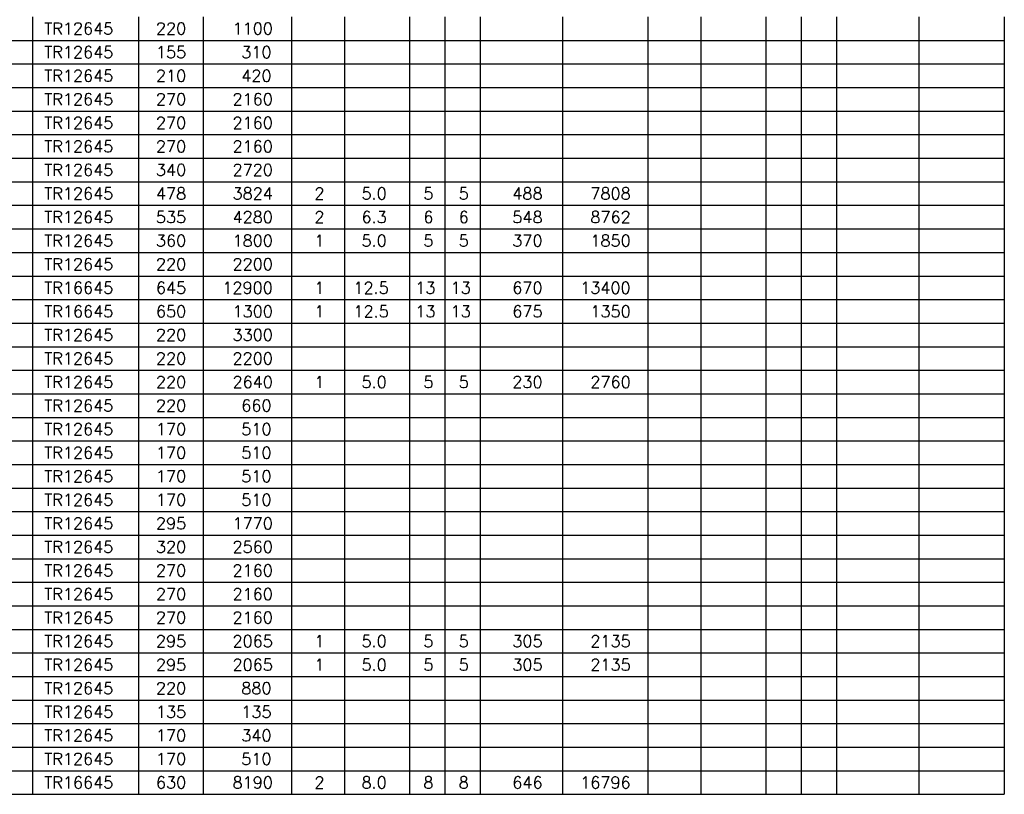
# Model space of a CAD drawing. Extents: x 0 to 119, y 0 to 84.
# Tile 9 of 12: x 76 to 93, y 58 to 71. Entities that reach past the tile are written whole.
import ezdxf

# ---------------------------------------------------------------- set-up
doc = ezdxf.new("R2010")
doc.units = 0
doc.layers.add('2', color=2, linetype='CONTINUOUS')
doc.styles.get("Standard").update_dxf_attribs({"font": 'ROMANS.SHX'})

msp = doc.modelspace()

# ---------------------------------------------------------------- linework, layer by layer
at = {"layer": '2', "linetype": 'CONTINUOUS'}
for p, q in [((76.21262, 71.02094), (76.21262, 70.62094)), ((78.01262, 71.02094), (78.01262, 70.62094)), ((79.11262, 71.02094), (79.11262, 70.62094)), ((80.61262, 71.02094), (80.61262, 70.62094)), ((81.51262, 71.02094), (81.51262, 70.62094)), ((82.61262, 71.02094), (82.61262, 70.62094)), ((83.21262, 71.02094), (83.21262, 70.62094)), ((83.81262, 71.02094), (83.81262, 70.62094)), ((85.21262, 71.02094), (85.21262, 70.62094)), ((86.66262, 71.02094), (86.66262, 70.62094)), ((87.56262, 71.02094), (87.56262, 70.62094)), ((88.66262, 71.02094), (88.66262, 70.62094)), ((89.26262, 71.02094), (89.26262, 70.62094)), ((89.86262, 71.02094), (89.86262, 70.62094)), ((91.26262, 71.02094), (91.26262, 70.62094)), ((92.71262, 71.02094), (92.71262, 70.62094)), ((68.11262, 70.62094), (92.71262, 70.62094)), ((69.61262, 70.62094), (92.71262, 70.62094)), ((76.21262, 70.62094), (76.21262, 70.22094)), ((78.01262, 70.62094), (78.01262, 70.22094)), ((79.11262, 70.62094), (79.11262, 70.22094)), ((80.61262, 70.62094), (80.61262, 70.22094)), ((81.51262, 70.62094), (81.51262, 70.22094)), ((82.61262, 70.62094), (82.61262, 70.22094)), ((83.21262, 70.62094), (83.21262, 70.22094)), ((83.81262, 70.62094), (83.81262, 70.22094)), ((85.21262, 70.62094), (85.21262, 70.22094)), ((86.66262, 70.62094), (86.66262, 70.22094)), ((87.56262, 70.62094), (87.56262, 70.22094)), ((88.66262, 70.62094), (88.66262, 70.22094)), ((89.26262, 70.62094), (89.26262, 70.22094)), ((89.86262, 70.62094), (89.86262, 70.22094)), ((91.26262, 70.62094), (91.26262, 70.22094)), ((92.71262, 70.62094), (92.71262, 70.22094)), ((68.11262, 70.22094), (92.71262, 70.22094)), ((69.61262, 70.22094), (92.71262, 70.22094)), ((76.21262, 70.22094), (76.21262, 69.82094)), ((78.01262, 70.22094), (78.01262, 69.82094)), ((79.11262, 70.22094), (79.11262, 69.82094)), ((80.61262, 70.22094), (80.61262, 69.82094)), ((81.51262, 70.22094), (81.51262, 69.82094)), ((82.61262, 70.22094), (82.61262, 69.82094)), ((83.21262, 70.22094), (83.21262, 69.82094)), ((83.81262, 70.22094), (83.81262, 69.82094)), ((85.21262, 70.22094), (85.21262, 69.82094)), ((86.66262, 70.22094), (86.66262, 69.82094)), ((87.56262, 70.22094), (87.56262, 69.82094)), ((88.66262, 70.22094), (88.66262, 69.82094)), ((89.26262, 70.22094), (89.26262, 69.82094)), ((89.86262, 70.22094), (89.86262, 69.82094)), ((91.26262, 70.22094), (91.26262, 69.82094)), ((92.71262, 70.22094), (92.71262, 69.82094)), ((68.11262, 69.82094), (92.71262, 69.82094)), ((69.61262, 69.82094), (92.71262, 69.82094)), ((76.21262, 69.82094), (76.21262, 69.42094)), ((78.01262, 69.82094), (78.01262, 69.42094)), ((79.11262, 69.82094), (79.11262, 69.42094)), ((80.61262, 69.82094), (80.61262, 69.42094)), ((81.51262, 69.82094), (81.51262, 69.42094)), ((82.61262, 69.82094), (82.61262, 69.42094)), ((83.21262, 69.82094), (83.21262, 69.42094)), ((83.81262, 69.82094), (83.81262, 69.42094)), ((85.21262, 69.82094), (85.21262, 69.42094)), ((86.66262, 69.82094), (86.66262, 69.42094)), ((87.56262, 69.82094), (87.56262, 69.42094)), ((88.66262, 69.82094), (88.66262, 69.42094)), ((89.26262, 69.82094), (89.26262, 69.42094)), ((89.86262, 69.82094), (89.86262, 69.42094)), ((91.26262, 69.82094), (91.26262, 69.42094)), ((92.71262, 69.82094), (92.71262, 69.42094)), ((68.11262, 69.42094), (92.71262, 69.42094)), ((69.61262, 69.42094), (92.71262, 69.42094)), ((76.21262, 69.42094), (76.21262, 69.02094)), ((78.01262, 69.42094), (78.01262, 69.02094)), ((79.11262, 69.42094), (79.11262, 69.02094)), ((80.61262, 69.42094), (80.61262, 69.02094)), ((81.51262, 69.42094), (81.51262, 69.02094)), ((82.61262, 69.42094), (82.61262, 69.02094)), ((83.21262, 69.42094), (83.21262, 69.02094)), ((83.81262, 69.42094), (83.81262, 69.02094)), ((85.21262, 69.42094), (85.21262, 69.02094)), ((86.66262, 69.42094), (86.66262, 69.02094)), ((87.56262, 69.42094), (87.56262, 69.02094)), ((88.66262, 69.42094), (88.66262, 69.02094)), ((89.26262, 69.42094), (89.26262, 69.02094)), ((89.86262, 69.42094), (89.86262, 69.02094)), ((91.26262, 69.42094), (91.26262, 69.02094)), ((92.71262, 69.42094), (92.71262, 69.02094)), ((68.11262, 69.02094), (92.71262, 69.02094)), ((69.61262, 69.02094), (92.71262, 69.02094)), ((76.21262, 69.02094), (76.21262, 68.62094)), ((78.01262, 69.02094), (78.01262, 68.62094)), ((79.11262, 69.02094), (79.11262, 68.62094)), ((80.61262, 69.02094), (80.61262, 68.62094)), ((81.51262, 69.02094), (81.51262, 68.62094)), ((82.61262, 69.02094), (82.61262, 68.62094)), ((83.21262, 69.02094), (83.21262, 68.62094)), ((83.81262, 69.02094), (83.81262, 68.62094)), ((85.21262, 69.02094), (85.21262, 68.62094)), ((86.66262, 69.02094), (86.66262, 68.62094)), ((87.56262, 69.02094), (87.56262, 68.62094)), ((88.66262, 69.02094), (88.66262, 68.62094)), ((89.26262, 69.02094), (89.26262, 68.62094)), ((89.86262, 69.02094), (89.86262, 68.62094)), ((91.26262, 69.02094), (91.26262, 68.62094)), ((92.71262, 69.02094), (92.71262, 68.62094)), ((68.11262, 68.62094), (92.71262, 68.62094)), ((69.61262, 68.62094), (92.71262, 68.62094)), ((76.21262, 68.62094), (76.21262, 68.22094)), ((78.01262, 68.62094), (78.01262, 68.22094)), ((79.11262, 68.62094), (79.11262, 68.22094)), ((80.61262, 68.62094), (80.61262, 68.22094)), ((81.51262, 68.62094), (81.51262, 68.22094)), ((82.61262, 68.62094), (82.61262, 68.22094)), ((83.21262, 68.62094), (83.21262, 68.22094)), ((83.81262, 68.62094), (83.81262, 68.22094)), ((85.21262, 68.62094), (85.21262, 68.22094)), ((86.66262, 68.62094), (86.66262, 68.22094)), ((87.56262, 68.62094), (87.56262, 68.22094)), ((88.66262, 68.62094), (88.66262, 68.22094)), ((89.26262, 68.62094), (89.26262, 68.22094)), ((89.86262, 68.62094), (89.86262, 68.22094)), ((91.26262, 68.62094), (91.26262, 68.22094)), ((92.71262, 68.62094), (92.71262, 68.22094)), ((68.11262, 68.22094), (92.71262, 68.22094)), ((69.61262, 68.22094), (92.71262, 68.22094)), ((76.21262, 68.22094), (76.21262, 67.82094)), ((78.01262, 68.22094), (78.01262, 67.82094)), ((79.11262, 68.22094), (79.11262, 67.82094)), ((80.61262, 68.22094), (80.61262, 67.82094)), ((81.51262, 68.22094), (81.51262, 67.82094)), ((82.61262, 68.22094), (82.61262, 67.82094)), ((83.21262, 68.22094), (83.21262, 67.82094)), ((83.81262, 68.22094), (83.81262, 67.82094)), ((85.21262, 68.22094), (85.21262, 67.82094)), ((86.66262, 68.22094), (86.66262, 67.82094)), ((87.56262, 68.22094), (87.56262, 67.82094)), ((88.66262, 68.22094), (88.66262, 67.82094)), ((89.26262, 68.22094), (89.26262, 67.82094)), ((89.86262, 68.22094), (89.86262, 67.82094)), ((91.26262, 68.22094), (91.26262, 67.82094)), ((92.71262, 68.22094), (92.71262, 67.82094)), ((68.11262, 67.82094), (92.71262, 67.82094)), ((69.61262, 67.82094), (92.71262, 67.82094)), ((76.21262, 67.82094), (76.21262, 67.42094)), ((78.01262, 67.82094), (78.01262, 67.42094)), ((79.11262, 67.82094), (79.11262, 67.42094)), ((80.61262, 67.82094), (80.61262, 67.42094)), ((81.51262, 67.82094), (81.51262, 67.42094)), ((82.61262, 67.82094), (82.61262, 67.42094)), ((83.21262, 67.82094), (83.21262, 67.42094)), ((83.81262, 67.82094), (83.81262, 67.42094)), ((85.21262, 67.82094), (85.21262, 67.42094)), ((86.66262, 67.82094), (86.66262, 67.42094)), ((87.56262, 67.82094), (87.56262, 67.42094)), ((88.66262, 67.82094), (88.66262, 67.42094)), ((89.26262, 67.82094), (89.26262, 67.42094)), ((89.86262, 67.82094), (89.86262, 67.42094)), ((91.26262, 67.82094), (91.26262, 67.42094)), ((92.71262, 67.82094), (92.71262, 67.42094)), ((68.11262, 67.42094), (92.71262, 67.42094)), ((69.61262, 67.42094), (92.71262, 67.42094)), ((76.21262, 67.42094), (76.21262, 67.02094)), ((78.01262, 67.42094), (78.01262, 67.02094)), ((79.11262, 67.42094), (79.11262, 67.02094)), ((80.61262, 67.42094), (80.61262, 67.02094)), ((81.51262, 67.42094), (81.51262, 67.02094)), ((82.61262, 67.42094), (82.61262, 67.02094)), ((83.21262, 67.42094), (83.21262, 67.02094)), ((83.81262, 67.42094), (83.81262, 67.02094)), ((85.21262, 67.42094), (85.21262, 67.02094)), ((86.66262, 67.42094), (86.66262, 67.02094)), ((87.56262, 67.42094), (87.56262, 67.02094)), ((88.66262, 67.42094), (88.66262, 67.02094)), ((89.26262, 67.42094), (89.26262, 67.02094)), ((89.86262, 67.42094), (89.86262, 67.02094)), ((91.26262, 67.42094), (91.26262, 67.02094)), ((92.71262, 67.42094), (92.71262, 67.02094)), ((68.11262, 67.02094), (92.71262, 67.02094)), ((69.61262, 67.02094), (92.71262, 67.02094)), ((76.21262, 67.02094), (76.21262, 66.62094)), ((78.01262, 67.02094), (78.01262, 66.62094)), ((79.11262, 67.02094), (79.11262, 66.62094)), ((80.61262, 67.02094), (80.61262, 66.62094)), ((81.51262, 67.02094), (81.51262, 66.62094)), ((82.61262, 67.02094), (82.61262, 66.62094)), ((83.21262, 67.02094), (83.21262, 66.62094)), ((83.81262, 67.02094), (83.81262, 66.62094)), ((85.21262, 67.02094), (85.21262, 66.62094)), ((86.66262, 67.02094), (86.66262, 66.62094)), ((87.56262, 67.02094), (87.56262, 66.62094)), ((88.66262, 67.02094), (88.66262, 66.62094)), ((89.26262, 67.02094), (89.26262, 66.62094)), ((89.86262, 67.02094), (89.86262, 66.62094)), ((91.26262, 67.02094), (91.26262, 66.62094)), ((92.71262, 67.02094), (92.71262, 66.62094)), ((68.11262, 66.62094), (92.71262, 66.62094)), ((69.61262, 66.62094), (92.71262, 66.62094)), ((76.21262, 66.62094), (76.21262, 66.22094)), ((78.01262, 66.62094), (78.01262, 66.22094)), ((79.11262, 66.62094), (79.11262, 66.22094)), ((80.61262, 66.62094), (80.61262, 66.22094)), ((81.51262, 66.62094), (81.51262, 66.22094)), ((82.61262, 66.62094), (82.61262, 66.22094)), ((83.21262, 66.62094), (83.21262, 66.22094)), ((83.81262, 66.62094), (83.81262, 66.22094)), ((85.21262, 66.62094), (85.21262, 66.22094)), ((86.66262, 66.62094), (86.66262, 66.22094)), ((87.56262, 66.62094), (87.56262, 66.22094)), ((88.66262, 66.62094), (88.66262, 66.22094)), ((89.26262, 66.62094), (89.26262, 66.22094)), ((89.86262, 66.62094), (89.86262, 66.22094)), ((91.26262, 66.62094), (91.26262, 66.22094)), ((92.71262, 66.62094), (92.71262, 66.22094)), ((69.61262, 66.22094), (92.71262, 66.22094)), ((76.21262, 66.22094), (76.21262, 65.82094)), ((78.01262, 66.22094), (78.01262, 65.82094)), ((79.11262, 66.22094), (79.11262, 65.82094)), ((80.61262, 66.22094), (80.61262, 65.82094)), ((81.51262, 66.22094), (81.51262, 65.82094)), ((82.61262, 66.22094), (82.61262, 65.82094)), ((83.21262, 66.22094), (83.21262, 65.82094)), ((83.81262, 66.22094), (83.81262, 65.82094)), ((85.21262, 66.22094), (85.21262, 65.82094)), ((86.66262, 66.22094), (86.66262, 65.82094)), ((87.56262, 66.22094), (87.56262, 65.82094)), ((88.66262, 66.22094), (88.66262, 65.82094)), ((89.26262, 66.22094), (89.26262, 65.82094)), ((89.86262, 66.22094), (89.86262, 65.82094)), ((91.26262, 66.22094), (91.26262, 65.82094)), ((92.71262, 66.22094), (92.71262, 65.82094)), ((68.11262, 65.82094), (92.71262, 65.82094)), ((69.61262, 65.82094), (92.71262, 65.82094)), ((76.21262, 65.82094), (76.21262, 65.42094)), ((78.01262, 65.82094), (78.01262, 65.42094)), ((79.11262, 65.82094), (79.11262, 65.42094)), ((80.61262, 65.82094), (80.61262, 65.42094)), ((81.51262, 65.82094), (81.51262, 65.42094)), ((82.61262, 65.82094), (82.61262, 65.42094)), ((83.21262, 65.82094), (83.21262, 65.42094)), ((83.81262, 65.82094), (83.81262, 65.42094)), ((85.21262, 65.82094), (85.21262, 65.42094)), ((86.66262, 65.82094), (86.66262, 65.42094)), ((87.56262, 65.82094), (87.56262, 65.42094)), ((88.66262, 65.82094), (88.66262, 65.42094)), ((89.26262, 65.82094), (89.26262, 65.42094)), ((89.86262, 65.82094), (89.86262, 65.42094)), ((91.26262, 65.82094), (91.26262, 65.42094)), ((92.71262, 65.82094), (92.71262, 65.42094)), ((68.11262, 65.42094), (92.71262, 65.42094)), ((69.61262, 65.42094), (92.71262, 65.42094)), ((76.21262, 65.42094), (76.21262, 65.02094)), ((78.01262, 65.42094), (78.01262, 65.02094)), ((79.11262, 65.42094), (79.11262, 65.02094)), ((80.61262, 65.42094), (80.61262, 65.02094)), ((81.51262, 65.42094), (81.51262, 65.02094)), ((82.61262, 65.42094), (82.61262, 65.02094)), ((83.21262, 65.42094), (83.21262, 65.02094)), ((83.81262, 65.42094), (83.81262, 65.02094)), ((85.21262, 65.42094), (85.21262, 65.02094)), ((86.66262, 65.42094), (86.66262, 65.02094)), ((87.56262, 65.42094), (87.56262, 65.02094)), ((88.66262, 65.42094), (88.66262, 65.02094)), ((89.26262, 65.42094), (89.26262, 65.02094)), ((89.86262, 65.42094), (89.86262, 65.02094)), ((91.26262, 65.42094), (91.26262, 65.02094)), ((92.71262, 65.42094), (92.71262, 65.02094)), ((68.11262, 65.02094), (92.71262, 65.02094)), ((69.61262, 65.02094), (92.71262, 65.02094)), ((76.21262, 65.02094), (76.21262, 64.62094)), ((78.01262, 65.02094), (78.01262, 64.62094)), ((79.11262, 65.02094), (79.11262, 64.62094)), ((80.61262, 65.02094), (80.61262, 64.62094)), ((81.51262, 65.02094), (81.51262, 64.62094)), ((82.61262, 65.02094), (82.61262, 64.62094)), ((83.21262, 65.02094), (83.21262, 64.62094)), ((83.81262, 65.02094), (83.81262, 64.62094)), ((85.21262, 65.02094), (85.21262, 64.62094)), ((86.66262, 65.02094), (86.66262, 64.62094)), ((87.56262, 65.02094), (87.56262, 64.62094)), ((88.66262, 65.02094), (88.66262, 64.62094)), ((89.26262, 65.02094), (89.26262, 64.62094)), ((89.86262, 65.02094), (89.86262, 64.62094)), ((91.26262, 65.02094), (91.26262, 64.62094)), ((92.71262, 65.02094), (92.71262, 64.62094)), ((68.11262, 64.62094), (92.71262, 64.62094)), ((69.61262, 64.62094), (92.71262, 64.62094)), ((76.21262, 64.62094), (76.21262, 64.22094)), ((78.01262, 64.62094), (78.01262, 64.22094)), ((79.11262, 64.62094), (79.11262, 64.22094)), ((80.61262, 64.62094), (80.61262, 64.22094)), ((81.51262, 64.62094), (81.51262, 64.22094)), ((82.61262, 64.62094), (82.61262, 64.22094)), ((83.21262, 64.62094), (83.21262, 64.22094)), ((83.81262, 64.62094), (83.81262, 64.22094)), ((85.21262, 64.62094), (85.21262, 64.22094)), ((86.66262, 64.62094), (86.66262, 64.22094)), ((87.56262, 64.62094), (87.56262, 64.22094)), ((88.66262, 64.62094), (88.66262, 64.22094)), ((89.26262, 64.62094), (89.26262, 64.22094)), ((89.86262, 64.62094), (89.86262, 64.22094)), ((91.26262, 64.62094), (91.26262, 64.22094)), ((92.71262, 64.62094), (92.71262, 64.22094)), ((68.11262, 64.22094), (92.71262, 64.22094)), ((69.61262, 64.22094), (92.71262, 64.22094)), ((76.21262, 64.22094), (76.21262, 63.82094)), ((78.01262, 64.22094), (78.01262, 63.82094)), ((79.11262, 64.22094), (79.11262, 63.82094)), ((80.61262, 64.22094), (80.61262, 63.82094)), ((81.51262, 64.22094), (81.51262, 63.82094)), ((82.61262, 64.22094), (82.61262, 63.82094)), ((83.21262, 64.22094), (83.21262, 63.82094)), ((83.81262, 64.22094), (83.81262, 63.82094)), ((85.21262, 64.22094), (85.21262, 63.82094)), ((86.66262, 64.22094), (86.66262, 63.82094)), ((87.56262, 64.22094), (87.56262, 63.82094)), ((88.66262, 64.22094), (88.66262, 63.82094)), ((89.26262, 64.22094), (89.26262, 63.82094)), ((89.86262, 64.22094), (89.86262, 63.82094)), ((91.26262, 64.22094), (91.26262, 63.82094)), ((92.71262, 64.22094), (92.71262, 63.82094)), ((68.11262, 63.82094), (92.71262, 63.82094)), ((69.61262, 63.82094), (92.71262, 63.82094)), ((76.21262, 63.82094), (76.21262, 63.42094)), ((78.01262, 63.82094), (78.01262, 63.42094)), ((79.11262, 63.82094), (79.11262, 63.42094)), ((80.61262, 63.82094), (80.61262, 63.42094)), ((81.51262, 63.82094), (81.51262, 63.42094)), ((82.61262, 63.82094), (82.61262, 63.42094)), ((83.21262, 63.82094), (83.21262, 63.42094)), ((83.81262, 63.82094), (83.81262, 63.42094)), ((85.21262, 63.82094), (85.21262, 63.42094)), ((86.66262, 63.82094), (86.66262, 63.42094)), ((87.56262, 63.82094), (87.56262, 63.42094)), ((88.66262, 63.82094), (88.66262, 63.42094)), ((89.26262, 63.82094), (89.26262, 63.42094)), ((89.86262, 63.82094), (89.86262, 63.42094)), ((91.26262, 63.82094), (91.26262, 63.42094)), ((92.71262, 63.82094), (92.71262, 63.42094)), ((68.11262, 63.42094), (92.71262, 63.42094)), ((69.61262, 63.42094), (92.71262, 63.42094)), ((76.21262, 63.42094), (76.21262, 63.02094)), ((78.01262, 63.42094), (78.01262, 63.02094)), ((79.11262, 63.42094), (79.11262, 63.02094)), ((80.61262, 63.42094), (80.61262, 63.02094)), ((81.51262, 63.42094), (81.51262, 63.02094)), ((82.61262, 63.42094), (82.61262, 63.02094)), ((83.21262, 63.42094), (83.21262, 63.02094)), ((83.81262, 63.42094), (83.81262, 63.02094)), ((85.21262, 63.42094), (85.21262, 63.02094)), ((86.66262, 63.42094), (86.66262, 63.02094)), ((87.56262, 63.42094), (87.56262, 63.02094)), ((88.66262, 63.42094), (88.66262, 63.02094)), ((89.26262, 63.42094), (89.26262, 63.02094)), ((89.86262, 63.42094), (89.86262, 63.02094)), ((91.26262, 63.42094), (91.26262, 63.02094)), ((92.71262, 63.42094), (92.71262, 63.02094)), ((68.11262, 63.02094), (92.71262, 63.02094)), ((69.61262, 63.02094), (92.71262, 63.02094)), ((76.21262, 63.02094), (76.21262, 62.62094)), ((78.01262, 63.02094), (78.01262, 62.62094)), ((79.11262, 63.02094), (79.11262, 62.62094)), ((80.61262, 63.02094), (80.61262, 62.62094)), ((81.51262, 63.02094), (81.51262, 62.62094)), ((82.61262, 63.02094), (82.61262, 62.62094)), ((83.21262, 63.02094), (83.21262, 62.62094)), ((83.81262, 63.02094), (83.81262, 62.62094)), ((85.21262, 63.02094), (85.21262, 62.62094)), ((86.66262, 63.02094), (86.66262, 62.62094)), ((87.56262, 63.02094), (87.56262, 62.62094)), ((88.66262, 63.02094), (88.66262, 62.62094)), ((89.26262, 63.02094), (89.26262, 62.62094)), ((89.86262, 63.02094), (89.86262, 62.62094)), ((91.26262, 63.02094), (91.26262, 62.62094)), ((92.71262, 63.02094), (92.71262, 62.62094)), ((68.11262, 62.62094), (92.71262, 62.62094)), ((69.61262, 62.62094), (92.71262, 62.62094)), ((76.21262, 62.62094), (76.21262, 62.22094)), ((78.01262, 62.62094), (78.01262, 62.22094)), ((79.11262, 62.62094), (79.11262, 62.22094)), ((80.61262, 62.62094), (80.61262, 62.22094)), ((81.51262, 62.62094), (81.51262, 62.22094)), ((82.61262, 62.62094), (82.61262, 62.22094)), ((83.21262, 62.62094), (83.21262, 62.22094)), ((83.81262, 62.62094), (83.81262, 62.22094)), ((85.21262, 62.62094), (85.21262, 62.22094)), ((86.66262, 62.62094), (86.66262, 62.22094)), ((87.56262, 62.62094), (87.56262, 62.22094)), ((88.66262, 62.62094), (88.66262, 62.22094)), ((89.26262, 62.62094), (89.26262, 62.22094)), ((89.86262, 62.62094), (89.86262, 62.22094)), ((91.26262, 62.62094), (91.26262, 62.22094)), ((92.71262, 62.62094), (92.71262, 62.22094)), ((68.11262, 62.22094), (92.71262, 62.22094)), ((69.61262, 62.22094), (92.71262, 62.22094)), ((76.21262, 62.22094), (76.21262, 61.82094)), ((78.01262, 62.22094), (78.01262, 61.82094)), ((79.11262, 62.22094), (79.11262, 61.82094)), ((80.61262, 62.22094), (80.61262, 61.82094)), ((81.51262, 62.22094), (81.51262, 61.82094)), ((82.61262, 62.22094), (82.61262, 61.82094)), ((83.21262, 62.22094), (83.21262, 61.82094)), ((83.81262, 62.22094), (83.81262, 61.82094)), ((85.21262, 62.22094), (85.21262, 61.82094)), ((86.66262, 62.22094), (86.66262, 61.82094)), ((87.56262, 62.22094), (87.56262, 61.82094)), ((88.66262, 62.22094), (88.66262, 61.82094)), ((89.26262, 62.22094), (89.26262, 61.82094)), ((89.86262, 62.22094), (89.86262, 61.82094)), ((91.26262, 62.22094), (91.26262, 61.82094)), ((92.71262, 62.22094), (92.71262, 61.82094)), ((68.11262, 61.82094), (92.71262, 61.82094)), ((69.61262, 61.82094), (92.71262, 61.82094)), ((76.21262, 61.82094), (76.21262, 61.42094)), ((78.01262, 61.82094), (78.01262, 61.42094)), ((79.11262, 61.82094), (79.11262, 61.42094)), ((80.61262, 61.82094), (80.61262, 61.42094)), ((81.51262, 61.82094), (81.51262, 61.42094)), ((82.61262, 61.82094), (82.61262, 61.42094)), ((83.21262, 61.82094), (83.21262, 61.42094)), ((83.81262, 61.82094), (83.81262, 61.42094)), ((85.21262, 61.82094), (85.21262, 61.42094)), ((86.66262, 61.82094), (86.66262, 61.42094)), ((87.56262, 61.82094), (87.56262, 61.42094)), ((88.66262, 61.82094), (88.66262, 61.42094)), ((89.26262, 61.82094), (89.26262, 61.42094)), ((89.86262, 61.82094), (89.86262, 61.42094)), ((91.26262, 61.82094), (91.26262, 61.42094)), ((92.71262, 61.82094), (92.71262, 61.42094)), ((68.11262, 61.42094), (92.71262, 61.42094)), ((69.61262, 61.42094), (92.71262, 61.42094)), ((76.21262, 61.42094), (76.21262, 61.02094)), ((78.01262, 61.42094), (78.01262, 61.02094)), ((79.11262, 61.42094), (79.11262, 61.02094)), ((80.61262, 61.42094), (80.61262, 61.02094)), ((81.51262, 61.42094), (81.51262, 61.02094)), ((82.61262, 61.42094), (82.61262, 61.02094)), ((83.21262, 61.42094), (83.21262, 61.02094)), ((83.81262, 61.42094), (83.81262, 61.02094)), ((85.21262, 61.42094), (85.21262, 61.02094)), ((86.66262, 61.42094), (86.66262, 61.02094)), ((87.56262, 61.42094), (87.56262, 61.02094)), ((88.66262, 61.42094), (88.66262, 61.02094)), ((89.26262, 61.42094), (89.26262, 61.02094)), ((89.86262, 61.42094), (89.86262, 61.02094)), ((91.26262, 61.42094), (91.26262, 61.02094)), ((92.71262, 61.42094), (92.71262, 61.02094)), ((68.11262, 61.02094), (92.71262, 61.02094)), ((69.61262, 61.02094), (92.71262, 61.02094)), ((76.21262, 61.02094), (76.21262, 60.62094)), ((78.01262, 61.02094), (78.01262, 60.62094)), ((79.11262, 61.02094), (79.11262, 60.62094)), ((80.61262, 61.02094), (80.61262, 60.62094)), ((81.51262, 61.02094), (81.51262, 60.62094)), ((82.61262, 61.02094), (82.61262, 60.62094)), ((83.21262, 61.02094), (83.21262, 60.62094)), ((83.81262, 61.02094), (83.81262, 60.62094)), ((85.21262, 61.02094), (85.21262, 60.62094)), ((86.66262, 61.02094), (86.66262, 60.62094)), ((87.56262, 61.02094), (87.56262, 60.62094)), ((88.66262, 61.02094), (88.66262, 60.62094)), ((89.26262, 61.02094), (89.26262, 60.62094)), ((89.86262, 61.02094), (89.86262, 60.62094)), ((91.26262, 61.02094), (91.26262, 60.62094)), ((92.71262, 61.02094), (92.71262, 60.62094)), ((68.11262, 60.62094), (92.71262, 60.62094)), ((69.61262, 60.62094), (92.71262, 60.62094)), ((76.21262, 60.62094), (76.21262, 60.22094)), ((78.01262, 60.62094), (78.01262, 60.22094)), ((79.11262, 60.62094), (79.11262, 60.22094)), ((80.61262, 60.62094), (80.61262, 60.22094)), ((81.51262, 60.62094), (81.51262, 60.22094)), ((82.61262, 60.62094), (82.61262, 60.22094)), ((83.21262, 60.62094), (83.21262, 60.22094)), ((83.81262, 60.62094), (83.81262, 60.22094)), ((85.21262, 60.62094), (85.21262, 60.22094)), ((86.66262, 60.62094), (86.66262, 60.22094)), ((87.56262, 60.62094), (87.56262, 60.22094)), ((88.66262, 60.62094), (88.66262, 60.22094)), ((89.26262, 60.62094), (89.26262, 60.22094)), ((89.86262, 60.62094), (89.86262, 60.22094)), ((91.26262, 60.62094), (91.26262, 60.22094)), ((92.71262, 60.62094), (92.71262, 60.22094)), ((68.11262, 60.22094), (92.71262, 60.22094)), ((69.61262, 60.22094), (92.71262, 60.22094)), ((76.21262, 60.22094), (76.21262, 59.82094)), ((78.01262, 60.22094), (78.01262, 59.82094)), ((79.11262, 60.22094), (79.11262, 59.82094)), ((80.61262, 60.22094), (80.61262, 59.82094)), ((81.51262, 60.22094), (81.51262, 59.82094)), ((82.61262, 60.22094), (82.61262, 59.82094)), ((83.21262, 60.22094), (83.21262, 59.82094)), ((83.81262, 60.22094), (83.81262, 59.82094)), ((85.21262, 60.22094), (85.21262, 59.82094)), ((86.66262, 60.22094), (86.66262, 59.82094)), ((87.56262, 60.22094), (87.56262, 59.82094)), ((88.66262, 60.22094), (88.66262, 59.82094)), ((89.26262, 60.22094), (89.26262, 59.82094)), ((89.86262, 60.22094), (89.86262, 59.82094)), ((91.26262, 60.22094), (91.26262, 59.82094)), ((92.71262, 60.22094), (92.71262, 59.82094)), ((68.11262, 59.82094), (92.71262, 59.82094)), ((69.61262, 59.82094), (92.71262, 59.82094)), ((76.21262, 59.82094), (76.21262, 59.42094)), ((78.01262, 59.82094), (78.01262, 59.42094)), ((79.11262, 59.82094), (79.11262, 59.42094)), ((80.61262, 59.82094), (80.61262, 59.42094)), ((81.51262, 59.82094), (81.51262, 59.42094)), ((82.61262, 59.82094), (82.61262, 59.42094)), ((83.21262, 59.82094), (83.21262, 59.42094)), ((83.81262, 59.82094), (83.81262, 59.42094)), ((85.21262, 59.82094), (85.21262, 59.42094)), ((86.66262, 59.82094), (86.66262, 59.42094)), ((87.56262, 59.82094), (87.56262, 59.42094)), ((88.66262, 59.82094), (88.66262, 59.42094)), ((89.26262, 59.82094), (89.26262, 59.42094)), ((89.86262, 59.82094), (89.86262, 59.42094)), ((91.26262, 59.82094), (91.26262, 59.42094)), ((92.71262, 59.82094), (92.71262, 59.42094)), ((69.61262, 59.42094), (92.71262, 59.42094)), ((76.21262, 59.42094), (76.21262, 59.02094)), ((78.01262, 59.42094), (78.01262, 59.02094)), ((79.11262, 59.42094), (79.11262, 59.02094)), ((80.61262, 59.42094), (80.61262, 59.02094)), ((81.51262, 59.42094), (81.51262, 59.02094)), ((82.61262, 59.42094), (82.61262, 59.02094)), ((83.21262, 59.42094), (83.21262, 59.02094)), ((83.81262, 59.42094), (83.81262, 59.02094)), ((85.21262, 59.42094), (85.21262, 59.02094)), ((86.66262, 59.42094), (86.66262, 59.02094)), ((87.56262, 59.42094), (87.56262, 59.02094)), ((88.66262, 59.42094), (88.66262, 59.02094)), ((89.26262, 59.42094), (89.26262, 59.02094)), ((89.86262, 59.42094), (89.86262, 59.02094)), ((91.26262, 59.42094), (91.26262, 59.02094)), ((92.71262, 59.42094), (92.71262, 59.02094)), ((68.11262, 59.02094), (92.71262, 59.02094)), ((69.61262, 59.02094), (92.71262, 59.02094)), ((76.21262, 59.02094), (76.21262, 58.62094)), ((78.01262, 59.02094), (78.01262, 58.62094)), ((79.11262, 59.02094), (79.11262, 58.62094)), ((80.61262, 59.02094), (80.61262, 58.62094)), ((81.51262, 59.02094), (81.51262, 58.62094)), ((82.61262, 59.02094), (82.61262, 58.62094)), ((83.21262, 59.02094), (83.21262, 58.62094)), ((83.81262, 59.02094), (83.81262, 58.62094)), ((85.21262, 59.02094), (85.21262, 58.62094)), ((86.66262, 59.02094), (86.66262, 58.62094)), ((87.56262, 59.02094), (87.56262, 58.62094)), ((88.66262, 59.02094), (88.66262, 58.62094)), ((89.26262, 59.02094), (89.26262, 58.62094)), ((89.86262, 59.02094), (89.86262, 58.62094)), ((91.26262, 59.02094), (91.26262, 58.62094)), ((92.71262, 59.02094), (92.71262, 58.62094)), ((68.11262, 58.62094), (92.71262, 58.62094)), ((69.61262, 58.62094), (92.71262, 58.62094)), ((76.21262, 58.62094), (76.21262, 58.22094)), ((78.01262, 58.62094), (78.01262, 58.22094)), ((79.11262, 58.62094), (79.11262, 58.22094)), ((80.61262, 58.62094), (80.61262, 58.22094)), ((81.51262, 58.62094), (81.51262, 58.22094)), ((82.61262, 58.62094), (82.61262, 58.22094)), ((83.21262, 58.62094), (83.21262, 58.22094)), ((83.81262, 58.62094), (83.81262, 58.22094)), ((85.21262, 58.62094), (85.21262, 58.22094)), ((86.66262, 58.62094), (86.66262, 58.22094)), ((87.56262, 58.62094), (87.56262, 58.22094)), ((88.66262, 58.62094), (88.66262, 58.22094)), ((89.26262, 58.62094), (89.26262, 58.22094)), ((89.86262, 58.62094), (89.86262, 58.22094)), ((91.26262, 58.62094), (91.26262, 58.22094)), ((92.71262, 58.62094), (92.71262, 58.22094)), ((68.11262, 58.22094), (92.71262, 58.22094)), ((69.61262, 58.22094), (92.71262, 58.22094)), ((76.21262, 58.22094), (76.21262, 57.82094)), ((78.01262, 58.22094), (78.01262, 57.82094)), ((79.11262, 58.22094), (79.11262, 57.82094)), ((80.61262, 58.22094), (80.61262, 57.82094)), ((81.51262, 58.22094), (81.51262, 57.82094)), ((82.61262, 58.22094), (82.61262, 57.82094)), ((83.21262, 58.22094), (83.21262, 57.82094)), ((83.81262, 58.22094), (83.81262, 57.82094)), ((85.21262, 58.22094), (85.21262, 57.82094)), ((86.66262, 58.22094), (86.66262, 57.82094)), ((87.56262, 58.22094), (87.56262, 57.82094)), ((88.66262, 58.22094), (88.66262, 57.82094)), ((89.26262, 58.22094), (89.26262, 57.82094)), ((89.86262, 58.22094), (89.86262, 57.82094)), ((91.26262, 58.22094), (91.26262, 57.82094)), ((92.71262, 58.22094), (92.71262, 57.82094)), ((68.11262, 57.82094), (92.71262, 57.82094)), ((69.61262, 57.82094), (92.71262, 57.82094))]:
    msp.add_line(p, q, dxfattribs=at)

# ---------------------------------------------------------------- texts
for s, p in [('TR12645', (76.41262, 70.72094)), ('   220', (77.86262, 70.72094)), ('   1100', (79.16262, 70.72094)), ('TR12645', (76.41262, 70.32094)), ('   155', (77.86262, 70.32094)), ('    310', (79.16262, 70.32094)), ('TR12645', (76.41262, 69.92094)), ('   210', (77.86262, 69.92094)), ('    420', (79.16262, 69.92094)), ('TR12645', (76.41262, 69.52094)), ('   270', (77.86262, 69.52094)), ('   2160', (79.16262, 69.52094)), ('TR12645', (76.41262, 69.12094)), ('   270', (77.86262, 69.12094)), ('   2160', (79.16262, 69.12094)), ('TR12645', (76.41262, 68.72094)), ('   270', (77.86262, 68.72094)), ('   2160', (79.16262, 68.72094)), ('TR12645', (76.41262, 68.32094)), ('   340', (77.86262, 68.32094)), ('   2720', (79.16262, 68.32094)), ('TR12645', (76.41262, 67.92094)), ('   478', (77.86262, 67.92094)), ('   3824', (79.16262, 67.92094)), (' 2', (80.86262, 67.92094)), (' 5.0', (81.66262, 67.92094)), (' 5', (82.71262, 67.92094)), (' 5', (83.31262, 67.92094)), ('   488', (83.91262, 67.92094)), ('   7808', (85.23762, 67.92094)), ('TR12645', (76.41262, 67.52094)), ('   535', (77.86262, 67.52094)), ('   4280', (79.16262, 67.52094)), (' 2', (80.86262, 67.52094)), (' 6.3', (81.66262, 67.52094)), (' 6', (82.71262, 67.52094)), (' 6', (83.31262, 67.52094)), ('   548', (83.91262, 67.52094)), ('   8762', (85.23762, 67.52094)), ('TR12645', (76.41262, 67.12094)), ('   360', (77.86262, 67.12094)), ('   1800', (79.16262, 67.12094)), (' 1', (80.86262, 67.12094)), (' 5.0', (81.66262, 67.12094)), (' 5', (82.71262, 67.12094)), (' 5', (83.31262, 67.12094)), ('   370', (83.91262, 67.12094)), ('   1850', (85.23762, 67.12094)), ('TR12645', (76.41262, 66.72094)), ('   220', (77.86262, 66.72094)), ('   2200', (79.16262, 66.72094)), ('TR16645', (76.41262, 66.32094)), ('   645', (77.86262, 66.32094)), ('  12900', (79.16262, 66.32094)), (' 1', (80.86262, 66.32094)), ('12.5', (81.66262, 66.32094)), ('13', (82.71262, 66.32094)), ('13', (83.31262, 66.32094)), ('   670', (83.91262, 66.32094)), ('  13400', (85.23762, 66.32094)), ('TR16645', (76.41262, 65.92094)), ('   650', (77.86262, 65.92094)), ('   1300', (79.16262, 65.92094)), (' 1', (80.86262, 65.92094)), ('12.5', (81.66262, 65.92094)), ('13', (82.71262, 65.92094)), ('13', (83.31262, 65.92094)), ('   675', (83.91262, 65.92094)), ('   1350', (85.23762, 65.92094)), ('TR12645', (76.41262, 65.52094)), ('   220', (77.86262, 65.52094)), ('   3300', (79.16262, 65.52094)), ('TR12645', (76.41262, 65.12094)), ('   220', (77.86262, 65.12094)), ('   2200', (79.16262, 65.12094)), ('TR12645', (76.41262, 64.72094)), ('   220', (77.86262, 64.72094)), ('   2640', (79.16262, 64.72094)), (' 1', (80.86262, 64.72094)), (' 5.0', (81.66262, 64.72094)), (' 5', (82.71262, 64.72094)), (' 5', (83.31262, 64.72094)), ('   230', (83.91262, 64.72094)), ('   2760', (85.23762, 64.72094)), ('TR12645', (76.41262, 64.32094)), ('   220', (77.86262, 64.32094)), ('    660', (79.16262, 64.32094)), ('TR12645', (76.41262, 63.92094)), ('   170', (77.86262, 63.92094)), ('    510', (79.16262, 63.92094)), ('TR12645', (76.41262, 63.52094)), ('   170', (77.86262, 63.52094)), ('    510', (79.16262, 63.52094)), ('TR12645', (76.41262, 63.12094)), ('   170', (77.86262, 63.12094)), ('    510', (79.16262, 63.12094)), ('TR12645', (76.41262, 62.72094)), ('   170', (77.86262, 62.72094)), ('    510', (79.16262, 62.72094)), ('TR12645', (76.41262, 62.32094)), ('   295', (77.86262, 62.32094)), ('   1770', (79.16262, 62.32094)), ('TR12645', (76.41262, 61.92094)), ('   320', (77.86262, 61.92094)), ('   2560', (79.16262, 61.92094)), ('TR12645', (76.41262, 61.52094)), ('   270', (77.86262, 61.52094)), ('   2160', (79.16262, 61.52094)), ('TR12645', (76.41262, 61.12094)), ('   270', (77.86262, 61.12094)), ('   2160', (79.16262, 61.12094)), ('TR12645', (76.41262, 60.72094)), ('   270', (77.86262, 60.72094)), ('   2160', (79.16262, 60.72094)), ('TR12645', (76.41262, 60.32094)), ('   295', (77.86262, 60.32094)), ('   2065', (79.16262, 60.32094)), (' 1', (80.86262, 60.32094)), (' 5.0', (81.66262, 60.32094)), (' 5', (82.71262, 60.32094)), (' 5', (83.31262, 60.32094)), ('   305', (83.91262, 60.32094)), ('   2135', (85.23762, 60.32094)), ('TR12645', (76.41262, 59.92094)), ('   295', (77.86262, 59.92094)), ('   2065', (79.16262, 59.92094)), (' 1', (80.86262, 59.92094)), (' 5.0', (81.66262, 59.92094)), (' 5', (82.71262, 59.92094)), (' 5', (83.31262, 59.92094)), ('   305', (83.91262, 59.92094)), ('   2135', (85.23762, 59.92094)), ('TR12645', (76.41262, 59.52094)), ('   220', (77.86262, 59.52094)), ('    880', (79.16262, 59.52094)), ('TR12645', (76.41262, 59.12094)), ('   135', (77.86262, 59.12094)), ('    135', (79.16262, 59.12094)), ('TR12645', (76.41262, 58.72094)), ('   170', (77.86262, 58.72094)), ('    340', (79.16262, 58.72094)), ('TR12645', (76.41262, 58.32094)), ('   170', (77.86262, 58.32094)), ('    510', (79.16262, 58.32094)), ('TR16645', (76.41262, 57.92094)), ('   630', (77.86262, 57.92094)), ('   8190', (79.16262, 57.92094)), (' 2', (80.86262, 57.92094)), (' 8.0', (81.66262, 57.92094)), (' 8', (82.71262, 57.92094)), (' 8', (83.31262, 57.92094)), ('   646', (83.91262, 57.92094)), ('  16796', (85.23762, 57.92094))]:
    msp.add_text(s, height=0.2, dxfattribs=at).set_placement(p)

doc.saveas('drawing.dxf')
